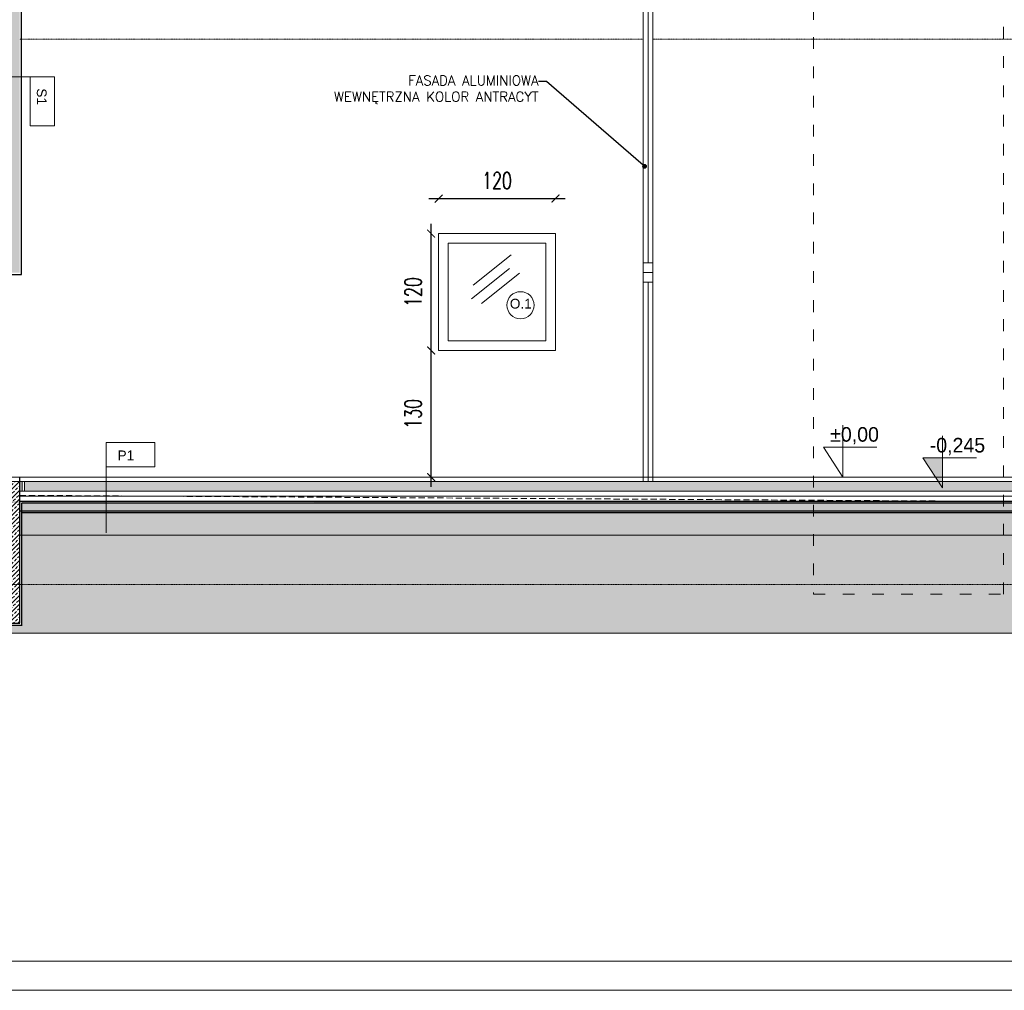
# Model space of a CAD drawing. Header units: millimetres. Extents: x -115268 to 140687, y -37779 to 24471.
# Tile 186 of 256: x 78059 to 79070, y -12723 to -11726. Entities that reach past the tile are written whole.
import ezdxf
from ezdxf import colors
from ezdxf.entities.mleader import LeaderData, LeaderLine
from ezdxf.math import Vec2, Vec3

# ---------------------------------------------------------------- set-up
doc = ezdxf.new("R2010")
doc.units = ezdxf.units.MM
doc.header["$PDMODE"] = 2
doc.header["$PDSIZE"] = 1
doc.linetypes.add('ACAD_ISO03W100', pattern=[30, 12, -18])
doc.linetypes.add('DASHED', pattern=[19.05, 12.7, -6.35])
doc.layers.get('0').update_dxf_attribs({"lineweight": 9})
for name, color, linetype, lineweight in [('30 WIDOK 1 005', 5, 'Continuous', 5), ('A stolarka', 4, 'Continuous', 9), ('A_CIENKA', 7, 'Continuous', 9), ('A_HATCH', 8, 'Continuous', 9), ('A_IZOLACJA', 8, 'ZIGZAG', 9), ('A_KONSTRUKCJA', 3, 'Continuous', 25), ('A_PRZERYW', 8, 'DASHED', 9), ('A_RAMKA', 7, 'Continuous', 9), ('A_WIDOK', 253, 'Continuous', 9)]:
    doc.layers.add(name, color=color, linetype=linetype, lineweight=lineweight)
doc.layers.add('A_WYMIAR', color=253, linetype='Continuous', lineweight=5, transparency=0.2)
doc.styles.add('Arial', font='arial.ttf')
doc.styles.add('romans 1-100', font='romans.shx', dxfattribs={"width": 0.7, "height": 17})
doc.linetypes.add('ZIGZAG', pattern='A,0.00254,-5.08,[131,ltypeshp.shx,S=5.08,R=0,X=-5.08,Y=0],-10.16,[131,ltypeshp.shx,S=5.08,R=180,X=5.08,Y=0],-5.08', length=20.32254)
doc.dimstyles.new('___SKALA_1_100', dxfattribs={"dimscale": 10, "dimtxt": 17, "dimasz": 0.8, "dimexe": 2, "dimexo": 2, "dimgap": 1, "dimtad": 1, "dimdec": 4, "dimrnd": 0.5, "dimdsep": 46, "dimtxsty": 'romans 1-100', "dimblk": 'ARCHTICK', "dimcen": 0.1, "dimdle": 1, "dimse1": 1, "dimse2": 1, "dimadec": 0, "dimazin": 0, "dimtfac": 1, "dimtdec": 4, "dimtix": 1, "dimtmove": 0, "dimatfit": 3, "dimldrblk": 'ARCHTICK', "dimfxl": 6, "dimfxlon": 1, "dimtolj": 1, "dimarcsym": 0})
pattern_1 = [(45, (32680.113, 64.7294), (-4.4901281, 4.4901281), []), (45, (32684.6033, 64.7294), (-4.4901281, 4.4901281), [3.175, -1.5875])]
pattern_2 = [(45, (32680.1132, 64.7294), (0, 4.49012806), [3.175, -3.175])]
pattern_3 = [(82.5, (32680.113, 64.7294), (-7.147627, 6.6950698), [0, -7.7216, 0, -8.636, 0, -8.255]), (52.5, (32680.113, 64.73), (-3.7802186, 16.494657), [0, -4.1656, 0, -6.9596, 0, -2.667]), (12.5, (32675.695, 60.311), (11.1659965, 11.2066462), [0, -2.54, 0, -9.144, 0, -11.938]), (2.5, (32675.695, 60.311), (7.645622, 13.9510156), [0, -1.27, 0, -5.9944, 0, -6.858])]

# ---------------------------------------------------------------- blocks, each defined once
blk = doc.blocks.new('_Dot')
at = {"color": 0, "linetype": 'ByBlock', "lineweight": -2}
blk.add_line((-0.5, 0), (-1, 0), dxfattribs=at)
at = {"color": 0, "linetype": 'ByBlock', "const_width": 0.5}
blk.add_lwpolyline([(-0.25, 0, 1), (0.25, 0, 1)], format="xyb", close=True, dxfattribs=at)
blk = doc.blocks.new('_ArchTick')
at = {"color": 0, "linetype": 'ByBlock', "const_width": 0.15}
blk.add_lwpolyline([(-0.5, -0.5), (0.5, 0.5)], dxfattribs=at)
blk = doc.blocks.new('*D764')
at = {"layer": 'A_WYMIAR', "color": 0, "lineweight": -2, "transparency": 16777216}
blk.add_line((78481.8, -12205.9), (78481.8, -12055.9), dxfattribs=at)
at = {"layer": 'Defpoints', "color": 0, "transparency": 16777216}
for p in [(78481.8, -12065.9), (78549.5, -12065.9), (78547.8, -12195.9)]:
    blk.add_point(p, dxfattribs=at)
at = {"layer": 'A_WYMIAR', "color": 0, "lineweight": -2, "transparency": 16777216, "xscale": 8, "yscale": 8, "zscale": 8}
for p, rotation in [((78481.8, -12065.9), 90), ((78481.8, -12195.9), 270)]:
    blk.add_blockref('_ArchTick', p, dxfattribs=dict(at, rotation=rotation))
at = {"layer": 'A_WYMIAR', "color": 0, "transparency": 16777216, "insert": (78463.3, -12130.9), "char_height": 17, "attachment_point": 5, "rotation": 90, "style": 'romans 1-100'}
blk.add_mtext('\\A1;130', dxfattribs=at)
blk = doc.blocks.new('*D765')
at = {"layer": 'A_WYMIAR', "color": 0, "lineweight": -2, "transparency": 16777216}
blk.add_line((78481.8, -12075.9), (78481.8, -11935.9), dxfattribs=at)
at = {"layer": 'Defpoints', "color": 0, "transparency": 16777216}
for p in [(78481.8, -11945.9), (78489.5, -11945.9), (78549.5, -12065.9)]:
    blk.add_point(p, dxfattribs=at)
at = {"layer": 'A_WYMIAR', "color": 0, "lineweight": -2, "transparency": 16777216, "xscale": 8, "yscale": 8, "zscale": 8}
for p, rotation in [((78481.8, -11945.9), 90), ((78481.8, -12065.9), 270)]:
    blk.add_blockref('_ArchTick', p, dxfattribs=dict(at, rotation=rotation))
at = {"layer": 'A_WYMIAR', "color": 0, "transparency": 16777216, "insert": (78463.3, -12005.9), "char_height": 17, "attachment_point": 5, "rotation": 90, "style": 'romans 1-100'}
blk.add_mtext('\\A1;120', dxfattribs=at)
blk = doc.blocks.new('*D766')
at = {"layer": 'A_WYMIAR', "color": 0, "lineweight": -2, "transparency": 16777216}
blk.add_line((78479.5, -11910), (78619.5, -11910), dxfattribs=at)
at = {"layer": 'Defpoints', "color": 0, "transparency": 16777216}
for p in [(78609.5, -11910), (78489.5, -11945.9), (78609.5, -11945.9)]:
    blk.add_point(p, dxfattribs=at)
at = {"layer": 'A_WYMIAR', "color": 0, "lineweight": -2, "transparency": 16777216, "xscale": 8, "yscale": 8, "zscale": 8, "rotation": 180}
blk.add_blockref('_ArchTick', (78489.5, -11910), dxfattribs=at)
at = {"layer": 'A_WYMIAR', "color": 0, "lineweight": -2, "transparency": 16777216, "xscale": 8, "yscale": 8, "zscale": 8}
blk.add_blockref('_ArchTick', (78609.5, -11910), dxfattribs=at)
at = {"layer": 'A_WYMIAR', "color": 0, "transparency": 16777216, "insert": (78549.5, -11891.5), "char_height": 17, "attachment_point": 5, "style": 'romans 1-100'}
blk.add_mtext('\\A1;120', dxfattribs=at)

msp = doc.modelspace()

# ---------------------------------------------------------------- hatches: boundary and pattern name
at = {"layer": 'A_CIENKA', "transparency": 33554687}
h = msp.add_hatch(color=256, dxfattribs=at)
h.dxf.hatch_style = 1
h.paths.add_polyline_path([(79006.69489, -12176.1795), (78986.69489, -12176.1795), (79006.69489, -12206.96258)])
at = {"layer": 'A_HATCH', "transparency": 33554687}
h = msp.add_hatch(dxfattribs=at)
h.set_pattern_fill('DASH', color=256, angle=45)
h.set_pattern_definition(pattern_2)
h.paths.add_polyline_path([(78553.51017, -10903.92547), (77733.33365, -10903.92547), (77733.33365, -10913.92547), (78553.51017, -10913.92547)])
h.paths.add_polyline_path([(77517.48387, -11899.65929), (77517.48387, -11861.12596), (77491.98387, -11861.12596), (77491.98387, -11899.65929)], flags=9)
h.paths.add_polyline_path([(77518.61232, -10663.98121), (77518.61232, -10624.88121), (77493.11232, -10624.88121), (77493.11232, -10663.98121)], flags=9)
h.paths.add_polyline_path([(77680.74867, -10749.48121), (77680.74867, -10710.38121), (77655.24867, -10710.38121), (77655.24867, -10749.48121)], flags=9)
h.paths.add_polyline_path([(77515.36541, -11256.67459), (77525.01753, -11256.67459), (77525.01753, -11236.06749), (77515.36541, -11236.06749)], flags=9)
h.paths.add_polyline_path([(77187.87467, -11256.67459), (77399.38899, -11256.67459), (77399.38899, -11236.06749), (77187.87467, -11236.06749)], flags=9)
h.paths.add_polyline_path([(77515.28052, -11322.29221), (77524.93263, -11322.29221), (77524.93263, -11301.68512), (77515.28052, -11301.68512)], flags=9)
h.paths.add_polyline_path([(77515.31462, -11289.59626), (77554.4756, -11289.59626), (77554.4756, -11268.98917), (77515.31462, -11268.98917)], flags=9)
h.paths.add_polyline_path([(77514.20275, -11224.1225), (77557.24505, -11224.1225), (77557.24505, -11203.5154), (77514.20275, -11203.5154)], flags=9)
h.paths.add_polyline_path([(77515.28052, -11191.34469), (77524.93263, -11191.34469), (77524.93263, -11170.7376), (77515.28052, -11170.7376)], flags=9)
h.paths.add_polyline_path([(77514.20275, -11158.64874), (77557.24505, -11158.64874), (77557.24505, -11138.04164), (77514.20275, -11138.04164)], flags=9)
h.paths.add_polyline_path([(77514.20275, -11125.91186), (77557.24505, -11125.91186), (77557.24505, -11105.30476), (77514.20275, -11105.30476)], flags=9)
h.paths.add_polyline_path([(77515.54655, -11093.13405), (77562.47015, -11093.13405), (77562.47015, -11072.52695), (77515.54655, -11072.52695)], flags=9)
h.paths.add_polyline_path([(77153.4927, -11062.82329), (77175.58001, -11062.82329), (77175.58001, -11042.2162), (77153.4927, -11042.2162)], flags=9)
h.paths.add_polyline_path([(77188.26044, -11322.29221), (77277.88527, -11322.29221), (77277.88527, -11301.68512), (77188.26044, -11301.68512)], flags=9)
h.paths.add_polyline_path([(77187.78977, -11290.67966), (77464.30966, -11290.67966), (77464.30966, -11268.77203), (77187.78977, -11268.77203)], flags=9)
h.paths.add_polyline_path([(77187.78977, -11224.08157), (77286.76658, -11224.08157), (77286.76658, -11203.47448), (77187.78977, -11203.47448)], flags=9)
h.paths.add_polyline_path([(77187.78977, -11191.34469), (77399.3041, -11191.34469), (77399.3041, -11170.7376), (77187.78977, -11170.7376)], flags=9)
h.paths.add_polyline_path([(77187.78977, -11160.88547), (77508.45826, -11160.88547), (77508.45826, -11139.90548), (77187.78977, -11139.90548)], flags=9)
h.paths.add_polyline_path([(77188.66972, -11125.87093), (77310.92756, -11125.87093), (77310.92756, -11105.26384), (77188.66972, -11105.26384)], flags=9)
h.paths.add_polyline_path([(77188.66972, -11093.18862), (77346.62333, -11093.18862), (77346.62333, -11072.58153), (77188.66972, -11072.58153)], flags=9)
h.paths.add_polyline_path([(77187.63288, -11060.57452), (77353.31501, -11060.57452), (77353.31501, -11039.96743), (77187.63288, -11039.96743)], flags=9)
h.paths.add_polyline_path([(79357.8378, -10379.78814), (79425.3378, -10379.78814), (79425.3378, -10354.78814), (79357.8378, -10354.78814)], flags=9)
h.paths.add_polyline_path([(78989.95665, -12176.81378), (79072.45665, -12176.81378), (79072.45665, -12151.81378), (78989.95665, -12151.81378)], flags=9)
h.paths.add_polyline_path([(79590.90337, -11696.24955), (79658.40337, -11696.24955), (79658.40337, -11671.24955), (79590.90337, -11671.24955)], flags=9)
h.paths.add_polyline_path([(79000.07936, -10861.28317), (79082.57936, -10861.28317), (79082.57936, -10836.28317), (79000.07936, -10836.28317)], flags=9)
h.paths.add_polyline_path([(78971.71643, -10217.78814), (79041.71643, -10217.78814), (79041.71643, -10192.78814), (78971.71643, -10192.78814)], flags=9)
h.paths.add_polyline_path([(78781.65983, -10329.78814), (78849.15983, -10329.78814), (78849.15983, -10304.78814), (78781.65983, -10304.78814)], flags=9)
h.paths.add_polyline_path([(79243.21513, -11534.24955), (79313.21513, -11534.24955), (79313.21513, -11509.24955), (79243.21513, -11509.24955)], flags=9)
h.paths.add_polyline_path([(78887.74596, -12165.73808), (78950.24596, -12165.73808), (78950.24596, -12140.73808), (78887.74596, -12140.73808)], flags=9)
h.paths.add_polyline_path([(78819.48055, -10849.27667), (78881.98055, -10849.27667), (78881.98055, -10824.27667), (78819.48055, -10824.27667)], flags=9)
h.paths.add_polyline_path([(79748.16796, -11658.94474), (79778.16796, -11658.94474), (79778.16796, -11628.94474), (79748.16796, -11628.94474)], flags=9)
h.paths.add_polyline_path([(77794.15489, -11658.94474), (77824.15489, -11658.94474), (77824.15489, -11628.94474), (77794.15489, -11628.94474)], flags=9)
h.paths.add_polyline_path([(77704.50735, -10303.05506), (77704.50735, -10325.14237), (77725.11444, -10325.14237), (77725.11444, -10303.05506)], flags=9)
h.paths.add_polyline_path([(78327.30931, -10341.08253), (78349.39662, -10341.08253), (78349.39662, -10320.47543), (78327.30931, -10320.47543)], flags=9)
h.paths.add_polyline_path([(78156.3486, -12184.02593), (78178.43592, -12184.02593), (78178.43592, -12163.41884), (78156.3486, -12163.41884)], flags=9)
h.paths.add_polyline_path([(77900.10727, -11657.54394), (77922.19458, -11657.54394), (77922.19458, -11636.93684), (77900.10727, -11636.93684)], flags=9)
h.paths.add_polyline_path([(79503.74373, -11657.54394), (79525.83105, -11657.54394), (79525.83105, -11636.93684), (79503.74373, -11636.93684)], flags=9)
h.paths.add_polyline_path([(77774.33141, -11841.71243), (77774.33141, -11863.79975), (77794.93851, -11863.79975), (77794.93851, -11841.71243)], flags=9)
h.paths.add_polyline_path([(78071.47765, -11793.73246), (78071.47765, -11815.81977), (78092.08475, -11815.81977), (78092.08475, -11793.73246)], flags=9)
h.paths.add_polyline_path([(80083.20902, -11599.61466), (80083.20902, -11621.70197), (80103.81611, -11621.70197), (80103.81611, -11599.61466)], flags=9)
h.paths.add_polyline_path([(80085.32461, -10503.19306), (80085.32461, -10525.28037), (80105.9317, -10525.28037), (80105.9317, -10503.19306)], flags=9)
h.paths.add_polyline_path([(77803.64382, -12304.91209), (77963.6711, -12304.91209), (77963.6711, -12274.00145), (77803.64382, -12274.00145)], flags=9)
h.paths.add_polyline_path([(77730.67232, -11076.45917), (77890.7303, -11076.45917), (77890.7303, -11045.54853), (77730.67232, -11045.54853)], flags=9)
h.paths.add_polyline_path([(80707.70397, -12561.72384), (80767.64258, -12561.72384), (80767.64258, -12530.8132), (80707.70397, -12530.8132)], flags=9)
h.paths.add_polyline_path([(80718.28048, -12673.33893), (80770.04378, -12673.33893), (80770.04378, -12642.42828), (80718.28048, -12642.42828)], flags=9)
h.paths.add_polyline_path([(80671.44203, -12444.56083), (80804.69237, -12444.56083), (80804.69237, -12413.65019), (80671.44203, -12413.65019)], flags=9)
h = msp.add_hatch(dxfattribs=at)
h.set_pattern_fill('ANSI33', color=256)
h.set_pattern_definition(pattern_1)
h.paths.add_polyline_path([(77749.4842, -11569.39836), (77724.4842, -11569.39836), (77724.4842, -11726.39836), (77749.4842, -11726.39836), (77749.4842, -11696.39836), (77749.4842, -11694.39836)])
h.paths.add_polyline_path([(78059.4842, -11726.39836), (78034.4842, -11726.39836), (77749.4842, -11726.39836), (77724.4842, -11726.39836), (77724.4842, -11746.39836), (77749.4842, -11746.39836), (78039.4842, -11746.39836), (78059.4842, -11746.39836)])
h.paths.add_polyline_path([(77749.4842, -11746.39836), (77724.4842, -11746.39836), (77724.4842, -11833.13916), (77749.4842, -11833.13916)])
h.paths.add_polyline_path([(77749.4842, -11833.13916), (77724.4842, -11833.13916), (77724.4842, -11985.88688), (77749.4842, -11985.88688)])
h.paths.add_polyline_path([(78059.4842, -11785.15918), (78034.4842, -11785.15918), (78034.4842, -11985.88688), (78059.4842, -11985.88688)])
h.paths.add_polyline_path([(78059.4842, -11746.39836), (78034.4842, -11746.39836), (78034.4842, -11785.15918), (78059.4842, -11785.15918)])
h.paths.add_polyline_path([(78059.4842, -11569.39836), (78034.4842, -11569.39836), (78034.4842, -11726.39836), (78059.4842, -11726.39836), (78059.4842, -11706.39836)])
h.paths.add_polyline_path([(77749.4842, -12200.38688), (77724.4842, -12200.38688), (77724.4842, -12305.88688), (77684.4842, -12305.88688), (77684.4842, -12345.88688), (77724.4842, -12345.88688), (77789.4842, -12345.88688), (77789.4842, -12305.88688), (77749.4842, -12305.88688)])
h.paths.add_polyline_path([(80044.4842, -12305.88688), (80004.4842, -12305.88688), (80004.4842, -12200.38688), (79979.4842, -12200.38688), (79979.4842, -12305.88688), (79939.4842, -12305.88688), (79939.4842, -12345.88688), (79979.4842, -12345.88688), (80044.4842, -12345.88688)])
h.paths.add_polyline_path([(80004.4842, -11746.39836), (79979.4842, -11746.39836), (79979.4842, -11895.88688), (79989.4842, -11895.88688), (80000.97112, -11895.88688), (80004.4842, -11890.87875)])
h.paths.add_polyline_path([(80044.4842, -11591.04138), (80024.4842, -11591.04138), (80024.4842, -11726.39836), (80044.4842, -11726.39836)])
h.paths.add_polyline_path([(80044.4842, -11569.39836), (80024.4842, -11569.39836), (80024.4842, -11591.04138), (80044.4842, -11591.04138)])
h.paths.add_polyline_path([(80044.4842, -11726.39836), (80024.4842, -11726.39836), (80024.4842, -11746.39836), (80044.4842, -11746.39836)])
h.paths.add_polyline_path([(80024.4842, -11726.39836), (80019.4842, -11726.39836), (79334.4842, -11726.39836), (79309.4842, -11726.39836), (79309.4842, -11746.39836), (79319.4842, -11746.39836), (79979.4842, -11746.39836), (80004.4842, -11746.39836), (80024.4842, -11746.39836)])
h.paths.add_polyline_path([(79334.4842, -11569.39836), (79309.4842, -11569.39836), (79309.4842, -11574.39836), (79309.4842, -11726.39836), (79334.4842, -11726.39836)])
h = msp.add_hatch(dxfattribs=at)
h.set_pattern_fill('DASH', color=256, angle=45)
h.set_pattern_definition(pattern_2)
h.paths.add_polyline_path([(79002.42261, -12200.38688), (78148.22553, -12200.38688), (78148.22553, -12210.38688), (79974.4842, -12210.38688), (79974.4842, -12200.38688), (79006.69489, -12200.38688), (79006.69489, -12206.96258)])
h.paths.add_polyline_path([(78039.4842, -12225.88688), (78039.4842, -12222.38688), (77751.4842, -12222.38688), (77751.4842, -12230.38688), (78039.4842, -12230.38688)], flags=17)
h.paths.add_polyline_path([(78039.4842, -12220.38688), (77749.4842, -12220.38688), (77749.4842, -12230.38688), (77751.4842, -12230.38688), (77751.4842, -12222.38688), (78039.4842, -12222.38688)])
h.paths.add_polyline_path([(78148.22553, -12220.38688), (78039.4842, -12220.38688), (78039.4842, -12222.38688), (78148.22553, -12222.38688)])
h.paths.add_polyline_path([(79979.4842, -12220.38688), (78659.96383, -12220.38688), (78148.22553, -12222.38688), (78148.22553, -12230.38688), (79979.4842, -12230.38688)])
h.paths.add_polyline_path([(78059.4842, -12222.38688), (78059.4842, -12230.38688), (78148.22553, -12230.38688), (78148.22553, -12222.38688)])
h.paths.add_polyline_path([(78064.4842, -12200.38688), (78064.4842, -12210.38688), (78148.22553, -12210.38688), (78148.22553, -12200.38688)])
h.paths.add_polyline_path([(78061.9842, -12210.38688), (78061.9842, -12200.38688), (78059.4842, -12200.38688), (78059.4842, -12210.38688)])
h = msp.add_hatch(dxfattribs=at)
h.set_pattern_fill('ANSI33', color=256)
h.set_pattern_definition(pattern_1)
h.paths.add_polyline_path([(78059.4842, -12210.38688), (78034.4842, -12210.38688), (78034.4842, -12345.88688), (78059.4842, -12345.88688)])
h.paths.add_polyline_path([(78059.4842, -12200.38688), (78034.4842, -12200.38688), (78034.4842, -12210.38688), (78059.4842, -12210.38688)])
h = msp.add_hatch(dxfattribs=at)
h.set_pattern_fill('AR-SAND', color=256, scale=0.2, angle=45)
h.set_pattern_definition(pattern_3)
h.paths.add_polyline_path([(78039.4842, -12230.38688), (77749.4842, -12230.38688), (77749.4842, -12255.38688), (78039.4842, -12255.38688)])
h.paths.add_polyline_path([(78059.4842, -12230.38688), (78059.4842, -12255.38688), (79979.4842, -12255.38688), (79979.4842, -12230.38688), (78699.4842, -12230.38688)])
h = msp.add_hatch(dxfattribs=at)
h.set_pattern_fill('AR-SAND', color=256, scale=0.2, angle=45)
h.set_pattern_definition(pattern_3)
h.paths.add_polyline_path([(78933.57266, -12255.38688), (78061.4842, -12255.38688), (78061.4842, -12347.88688), (78037.4842, -12347.88688), (78037.4842, -12255.38688), (77751.4842, -12255.38688), (77751.4842, -12304.05617), (77749.4842, -12304.05617), (77749.4842, -12305.88688), (77789.4842, -12305.88688), (77789.4842, -12345.88688), (77794.4842, -12355.88688), (78933.57266, -12355.88688)])
h.paths.add_polyline_path([(79939.4842, -12305.88688), (79979.4842, -12305.88688), (79979.4842, -12303.88688), (79977.4842, -12303.88688), (79977.4842, -12255.38688), (78933.57266, -12255.38688), (78933.57266, -12355.88688), (79934.4842, -12355.88688), (79939.4842, -12345.88688)])

# ---------------------------------------------------------------- linework, layer by layer
at = {"layer": '30 WIDOK 1 005', "linetype": 'ACAD_ISO03W100'}
msp.add_lwpolyline([(78874.48233, -11564.39836), (78874.48233, -12315.88688), (79069.4842, -12315.88688), (79069.4842, -11564.39836)], dxfattribs=at)
at = {"layer": 'A stolarka'}
for p, q in [((78699.4842, -12200.38688), (78699.4842, -11574.39836)), ((78709.4842, -12200.38688), (78709.4842, -11574.39836)), ((78704.4842, -11975.88688), (78704.4842, -11584.39836)), ((78524.85515, -11998.84169), (78563.99058, -11967.72227)), ((78523.25195, -12012.89266), (78562.38738, -11981.77324)), ((78533.38937, -12017.6078), (78572.5248, -11986.48838)), ((78704.4842, -12200.38688), (78704.4842, -11995.88688))]:
    msp.add_line(p, q, dxfattribs=at)
for points in [[(78709.4842, -11985.88688), (78709.4842, -11975.88688), (78699.4842, -11975.88688), (78699.4842, -11985.88688), (78709.4842, -11985.88688)], [(78709.4842, -11985.88688), (78709.4842, -11995.88688), (78699.4842, -11995.88688), (78699.4842, -11985.88688), (78709.4842, -11985.88688)]]:
    msp.add_lwpolyline(points, dxfattribs=at)
at = {"layer": 'A_CIENKA', "linetype": 'ACAD_ISO03W100', "ltscale": 0.005}
for p, q in [((78059.4842, -11746.39836), (78699.4842, -11746.39836)), ((78709.4842, -11746.39836), (79309.4842, -11746.39836)), ((77789.4842, -12305.88688), (79939.4842, -12305.88688))]:
    msp.add_line(p, q, dxfattribs=at)
at = {"layer": 'A_CIENKA'}
for p, q in [((78699.4842, -11985.88688), (78709.4842, -11985.88688)), ((78904.4842, -12142.45874), (78904.4842, -12195.88688)), ((78904.4842, -12165.1038), (78884.4842, -12165.1038)), ((78884.4842, -12165.1038), (78904.4842, -12195.88688)), ((78904.4842, -12165.1038), (78939.39459, -12165.1038)), ((79984.00457, -12355.88688), (77682.4842, -12355.88688))]:
    msp.add_line(p, q, dxfattribs=at)
at = {"layer": 'A_CIENKA', "color": 18, "true_color": 0x000000}
msp.add_line((77699.4842, -12195.88688), (80024.4842, -12195.88688), dxfattribs=at)
at = {"layer": 'A_CIENKA', "color": 1}
msp.add_lwpolyline([(76728.61226, -9752.52253), (80928.61226, -9752.52253), (80928.61226, -12722.52253), (76728.61226, -12722.52253), (76728.61226, -9752.52253)], dxfattribs=at)
at = {"layer": 'A_CIENKA'}
for points in [[(78609.4842, -11945.88688), (78489.4842, -11945.88688), (78489.4842, -12065.88688), (78609.4842, -12065.88688)], [(78599.4842, -11955.88688), (78499.4842, -11955.88688), (78499.4842, -12055.88688), (78599.4842, -12055.88688)]]:
    msp.add_lwpolyline(points, close=True, dxfattribs=at)
msp.add_lwpolyline([(79006.69489, -12153.53444), (79006.69489, -12206.96258), (78986.69489, -12176.1795), (79006.69489, -12176.1795), (79041.60529, -12176.1795)], dxfattribs=at)
at = {"layer": 'A_IZOLACJA', "ltscale": 0.01}
for points in [[(78061.9842, -12200.38688), (78061.9842, -12210.38688)], [(78059.4842, -12215.38688), (79979.4842, -12215.38688)]]:
    msp.add_lwpolyline(points, dxfattribs=at)
at = {"layer": 'A_IZOLACJA', "linetype": 'DASHED', "ltscale": 0.01, "const_width": 1.5}
for points in [[(78061.4842, -12222.38688), (78061.4842, -12347.88688), (78032.4842, -12347.88688), (78032.4842, -12222.38688)], [(79977.4842, -12232.41261), (78699.4842, -12232.41261), (78061.4842, -12232.41261)]]:
    msp.add_lwpolyline(points, dxfattribs=at)
at = {"layer": 'A_IZOLACJA', "linetype": 'DASHED', "ltscale": 0.01}
msp.add_lwpolyline([(80046.4842, -12305.88688, 1.5, 1.5, 0), (80046.4842, -12347.88688, 1.5, 1.5, 0), (79937.4842, -12347.88688, 1.5, 1.5, 0), (79937.4842, -12303.88688, 1.5, 1.5, 0), (79977.4842, -12303.88688, 1.5, 1.5, 0), (79977.4842, -12222.38688, 1.5, 1.5, 0), (78699.4842, -12222.38688, 1.5, 1.5, 0), (78061.4842, -12222.38688, 0, 0, 0)], format="xyseb", dxfattribs=at)
at = {"layer": 'A_KONSTRUKCJA'}
for points in [[(78029.4842, -11987.88688), (78061.4842, -11987.88688), (78061.4842, -11574.39836)], [(78034.4842, -12195.88688), (78034.4842, -12345.88688), (78059.4842, -12345.88688), (78059.4842, -12195.88688)], [(78059.4842, -12220.38688), (79979.4842, -12220.38688)], [(78059.4842, -12230.38688), (79979.4842, -12230.38688)]]:
    msp.add_lwpolyline(points, dxfattribs=at)
at = {"layer": 'A_PRZERYW', "ltscale": 0.5}
msp.add_line((78059.4842, -12214.53979), (80394.42643, -12228.96073), dxfattribs=at)
at = {"layer": 'A_RAMKA'}
msp.add_lwpolyline([(76908.61226, -9782.52253), (80894.42643, -9782.52253), (80894.42643, -12692.52253), (76908.61226, -12692.52253)], close=True, dxfattribs=at)
at = {"layer": 'A_WIDOK'}
for points in [[(77699.4842, -12195.88688), (80024.4842, -12195.88688)], [(77699.4842, -12200.38688), (80024.4842, -12200.38688)], [(78059.4842, -12200.38688), (78064.4842, -12200.38688), (78064.4842, -12210.38688)], [(78059.4842, -12210.38688), (79979.4842, -12210.38688)], [(78059.4842, -12255.38688), (79979.4842, -12255.38688)]]:
    msp.add_lwpolyline(points, dxfattribs=at)
at = {"layer": 'A_WYMIAR'}
for points in [[(78002.75284, -11785.15918), (78095.2082, -11785.15918), (78095.2082, -11835.15918), (78075.2082, -11835.15918), (78070.2082, -11835.15918), (78070.2082, -11785.15918)], [(78148.22553, -12252.88035), (78148.22553, -12160.42498), (78198.22553, -12160.42498), (78198.22553, -12180.42498), (78198.22553, -12185.42498), (78148.22553, -12185.42498)], [(79909.68983, -12217.23485), (80394.42643, -12217.23485), (80394.42643, -12692.52253), (76908.61226, -12692.52253), (76908.61226, -12217.23485), (77629.68983, -12217.23485)]]:
    msp.add_lwpolyline(points, dxfattribs=at)
at = {"layer": 'A_WYMIAR', "ltscale": 10}
msp.add_circle((78573.602, -12019.43589), 13.90315, dxfattribs=at)

# ---------------------------------------------------------------- texts
at = {"layer": 'A_CIENKA', "char_height": 15, "attachment_point": 1}
for s, insert in [('%%P0,00', (78891.49596, -12144.48808)), ('-0,245', (78993.70665, -12155.56378))]:
    msp.add_mtext_dynamic_manual_height_columns(s, width=48.770906, gutter_width=17.5, heights=[0], dxfattribs=dict(at, insert=insert))
at = {"layer": 'A_HATCH', "insert": (78087.10862, -11796.86002), "char_height": 10, "attachment_point": 1, "rotation": 270, "style": 'Arial'}
msp.add_mtext_dynamic_manual_height_columns('S1', width=473.6976626, gutter_width=1.25, heights=[9.22219], dxfattribs=at)
at = {"layer": 'A_HATCH', "char_height": 10, "attachment_point": 1, "style": 'Arial'}
for s, insert in [('O.1', (78562.64878, -12012.85152)), ('P1', (78159.92637, -12168.52456))]:
    msp.add_mtext_dynamic_manual_height_columns(s, width=473.6976626, gutter_width=1.25, heights=[9.22219], dxfattribs=dict(at, insert=insert))

# ---------------------------------------------------------------- dimensions: what is measured, and where the dimension line sits
at = {"layer": 'A_WYMIAR'}
dim = msp.add_linear_dim(base=(78609.4842, -11910.04403), p1=(78489.4842, -11945.88688), p2=(78609.4842, -11945.88688), dimstyle='___SKALA_1_100', dxfattribs=at)
dim.commit()
dim.dimension.update_dxf_attribs({"geometry": '*D766', "text_midpoint": (78549.4842, -11891.54403)})
dim = msp.add_linear_dim(base=(78481.7903, -11945.88688), p1=(78549.4842, -12065.88688), p2=(78489.4842, -11945.88688), angle=90, dimstyle='___SKALA_1_100', override={"dimtmove": 1}, dxfattribs=at)
dim.commit()
dim.dimension.update_dxf_attribs({"geometry": '*D765', "text_midpoint": (78463.2903, -12005.88688)})
dim = msp.add_linear_dim(base=(78481.7903, -12065.88688), p1=(78547.78901, -12195.88688), p2=(78549.4842, -12065.88688), angle=90, dimstyle='___SKALA_1_100', dxfattribs=at)
dim.commit()
dim.dimension.update_dxf_attribs({"geometry": '*D764', "text_midpoint": (78463.2903, -12130.88688)})

# ---------------------------------------------------------------- leaders
at = {"layer": 'A_CIENKA'}
ml = msp.add_multileader_mtext('Standard', dxfattribs=at)
ml.set_content('{\\Fromans.shx;FASADA ALUMINIOWA WEWNĘTRZNA KOLOR ANTRACYT}', color=256)
ml.set_leader_properties()
ml.set_arrow_properties(name='DOT')
ml.build(insert=Vec2(0, 0))
ml.multileader.update_dxf_attribs({"arrow_head_size": 5})
ctx = ml.context
ctx.base_point, ctx.char_height, ctx.arrow_head_size, ctx.landing_gap_size, ctx.plane_origin = Vec3(78355.31386, -11789.76873), 10, 5, 0.09, Vec3(78439.83571, -11955.75582)
ctx.text_align_type = 2
notes = []
notes.append((ctx, [(0, (1, 1, 0), (78600.16053, -11789.76873), (-1, 0), 8, [(0, [(78700.94214, -11876.88918)], 0, [])])]))
ctx.mtext.insert, ctx.mtext.width, ctx.mtext.alignment, ctx.mtext.flow_direction = Vec3(78592.07053, -11783.76873), 239.2869378, 3, 5
for ctx, leaders in notes:
    for number, flags, end, landing, length, lines in leaders:
        leader = LeaderData()
        leader.index, (leader.has_last_leader_line, leader.has_dogleg_vector, leader.attachment_direction) = number, flags
        leader.last_leader_point, leader.dogleg_vector, leader.dogleg_length = Vec3(end), Vec3(landing), length
        for number, points, colour, breaks in lines:
            line = LeaderLine()
            line.index, line.vertices, line.color, line.breaks = number, Vec3.list(points), colors.encode_raw_color(colour), breaks
            leader.lines.append(line)
        ctx.leaders.append(leader)

doc.saveas('drawing.dxf')
